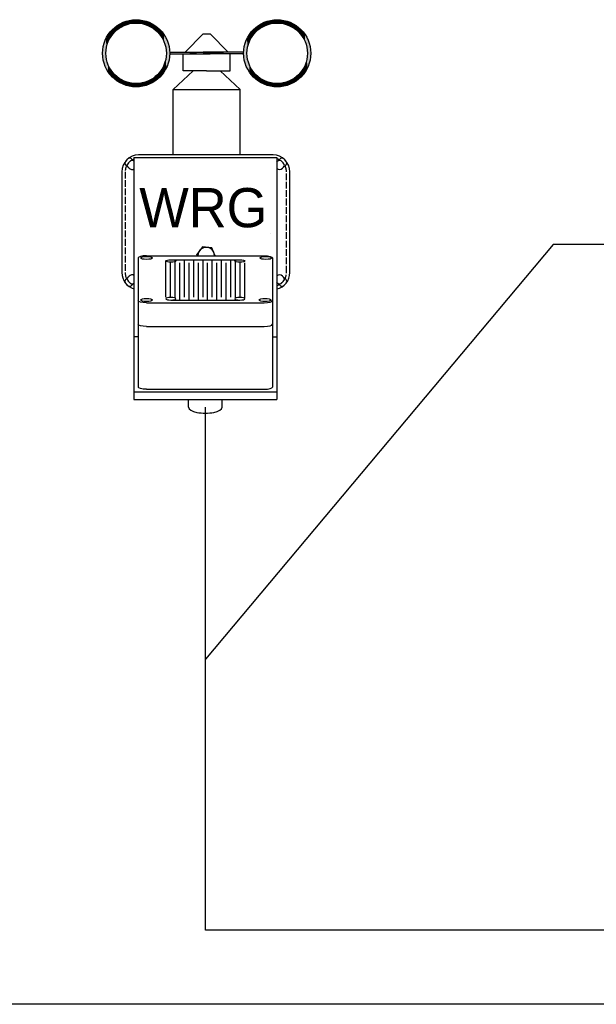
# Model space of a CAD drawing. Header units: millimetres. Extents: x 2709036 to 2756280, y 168165 to 192362.
# Tile 3 of 192: x 2716300 to 2717329, y 175348 to 177106. Entities that reach past the tile are written whole.
import ezdxf

# ---------------------------------------------------------------- set-up
doc = ezdxf.new("R2010")
doc.units = ezdxf.units.MM
doc.header["$MEASUREMENT"] = 0
doc.linetypes.add('ACAD_ISO02W100', pattern=[15, 12, -3])
for name, color, linetype in [('D+H Urządzenia', 30, 'Continuous'), ('DH_SO_HDGs', 3, 'Continuous'), ('DH_SO_NKGs', 14, 'Continuous'), ('DH_SO_YDY', 140, 'Continuous')]:
    doc.layers.add(name, color=color, linetype=linetype)
doc.styles.add('EXPLODED0', font='txt', dxfattribs={"height": 0.2})

msp = doc.modelspace()

# ---------------------------------------------------------------- linework, layer by layer
at = {"layer": 'D+H Urządzenia'}
for p, q in [((2716627.4, 177080.6), (2716594.9, 177048.1)), ((2716627.4, 177080.6), (2716639.4, 177080.6)), ((2716639.4, 177080.6), (2716672, 177048.1)), ((2716567.1, 177048.1), (2716639.7, 177048.1)), ((2716627.2, 177048.1), (2716603.4, 177046.6)), ((2716699.7, 177048.1), (2716627.2, 177048.1)), ((2716639.7, 177048.1), (2716663.4, 177046.6)), ((2716567.1, 177045.1), (2716639.7, 177045.1)), ((2716591.9, 177045.1), (2716591.4, 177044.6)), ((2716591.4, 177014.6), (2716591.4, 177044.6)), ((2716603.4, 177046.6), (2716627.2, 177045.1)), ((2716699.7, 177045.1), (2716627.2, 177045.1)), ((2716663.4, 177046.6), (2716639.7, 177045.1)), ((2716675, 177045.1), (2716675.4, 177044.6)), ((2716675.4, 177014.6), (2716675.4, 177044.6)), ((2716609.4, 177014.6), (2716573.4, 176981.6)), ((2716633.4, 177014.6), (2716591.4, 177014.6)), ((2716633.4, 177014.6), (2716675.4, 177014.6)), ((2716657.4, 177014.6), (2716693.4, 176981.6)), ((2716573.4, 176864.6), (2716573.4, 176981.6)), ((2716573.4, 176981.6), (2716693.4, 176981.6)), ((2716693.4, 176864.6), (2716693.4, 176981.6)), ((2716499.3, 176857.8), (2716503.6, 176853.5)), ((2716503.6, 176860.1), (2716758.6, 176860.1)), ((2716503.6, 176860.1), (2716503.6, 176427.9)), ((2716751.9, 176864.6), (2716511.9, 176864.6)), ((2716571.1, 176860.1), (2716691.1, 176860.1)), ((2716764.5, 176857.8), (2716758.3, 176851.6)), ((2716758.6, 176860.1), (2716758.6, 176427.9)), ((2716488.7, 176847.2), (2716494.9, 176841)), ((2716775.1, 176847.2), (2716768.9, 176841)), ((2716481.9, 176834.6), (2716481.9, 176654.6)), ((2716781.9, 176654.6), (2716781.9, 176834.6)), ((2716747.4, 176723.6), (2716747.4, 176723.6)), ((2716511.1, 176680.7), (2716511.1, 176450.3)), ((2716526.1, 176684.6), (2716736.1, 176684.6)), ((2716751.1, 176680.7), (2716751.1, 176450.3)), ((2716560.6, 176610.8), (2716560.6, 176675.4)), ((2716568.9, 176610), (2716568.9, 176672.3)), ((2716569.6, 176677.6), (2716692.6, 176677.6)), ((2716577.2, 176676.6), (2716577.2, 176676.6)), ((2716577.2, 176610.8), (2716577.2, 176674.2)), ((2716585.5, 176605.5), (2716585.5, 176672.3)), ((2716593.7, 176610.8), (2716593.7, 176677.6)), ((2716602, 176605.5), (2716602, 176672.3)), ((2716610.3, 176610.8), (2716610.3, 176677.6)), ((2716618.6, 176605.5), (2716618.6, 176672.3)), ((2716626.9, 176610.8), (2716626.9, 176677.6)), ((2716635.1, 176605.5), (2716635.1, 176672.3)), ((2716643.4, 176610.8), (2716643.4, 176677.6)), ((2716651.7, 176605.5), (2716651.7, 176672.3)), ((2716660, 176610.8), (2716660, 176677.6)), ((2716668.3, 176605.5), (2716668.3, 176672.3)), ((2716676.5, 176610.8), (2716676.5, 176677.6)), ((2716684.8, 176608.9), (2716684.8, 176674.4)), ((2716693.1, 176610.8), (2716693.1, 176673.2)), ((2716701.4, 176608.3), (2716701.4, 176672.3)), ((2716488.7, 176642), (2716494.9, 176648.3)), ((2716775.1, 176642), (2716768.9, 176648.3)), ((2716499.3, 176631.4), (2716503.6, 176635.8)), ((2716764.5, 176631.4), (2716758.3, 176637.7)), ((2716526.1, 176600.8), (2716736.1, 176600.8)), ((2716569.6, 176605.5), (2716692.6, 176605.5)), ((2716526.1, 176558.6), (2716736.1, 176558.6)), ((2716511.1, 176540.1), (2716503.6, 176540.1)), ((2716751.1, 176540.1), (2716758.6, 176540.1)), ((2716503.6, 176442), (2716758.6, 176442)), ((2716526.1, 176446.4), (2716736.1, 176446.4)), ((2716503.6, 176427.9), (2716758.6, 176427.9)), ((2716601.1, 176414.1), (2716601.1, 176427.9)), ((2716661.1, 176414.1), (2716661.1, 176427.9))]:
    msp.add_line(p, q, dxfattribs=at)
at = {"layer": 'D+H Urządzenia', "linetype": 'ACAD_ISO02W100'}
for p, q in [((2716487.9, 176834.6), (2716487.9, 176654.6)), ((2716775.9, 176654.6), (2716775.9, 176834.6))]:
    msp.add_line(p, q, dxfattribs=at)
at = {"layer": 'D+H Urządzenia', "linetype": 'Continuous'}
for p, q in [((2716625.9, 176700.6), (2716615.7, 176687)), ((2716642.9, 176698.6), (2716625.9, 176700.6)), ((2716648.8, 176684.6), (2716642.9, 176698.6)), ((2716616.7, 176684.6), (2716615.7, 176687))]:
    msp.add_line(p, q, dxfattribs=at)
at = {"layer": 'D+H Urządzenia', "extrusion": (0, -0.258819, 0.965926)}
msp.add_line((2716511.1, 176608.6, 0.6), (2716511.1, 176604.7, -0.1), dxfattribs=at)
at = {"layer": 'D+H Urządzenia'}
for centre, radius in [((2716507.4, 177046.1), 60), ((2716759.4, 177046.1), 60), ((2716507.4, 177046.1), 54), ((2716759.4, 177046.1), 54)]:
    msp.add_circle(centre, radius, dxfattribs=at)
for centre, radius, start, end in [((2716511.9, 176834.6), 30, 90, 180), ((2716511.9, 176834.6), 30, 128.2627, 141.7373), ((2716496.1, 176854.6), 4.5, 45.0546, 128.2627), ((2716500.3, 176850.4), 4.5, 45.0546, 128.2627), ((2716496, 176850.5), 7.5, 42.8168, 47.2924), ((2716751.9, 176834.6), 30, 0, 90), ((2716763.4, 176850.4), 4.5, 51.7373, 134.9454), ((2716767.8, 176850.5), 7.5, 132.7076, 137.1832), ((2716767.7, 176854.6), 4.5, 51.7373, 134.9454), ((2716751.9, 176834.6), 30, 38.2627, 51.7373), ((2716491.9, 176850.4), 4.5, 141.7373, 224.9454), ((2716496, 176850.5), 7.5, 222.7076, 227.1832), ((2716496.1, 176846.2), 4.5, 141.7373, 224.9454), ((2716516.1, 176830.4), 30, 128.2627, 141.7373), ((2716500.2, 176846.3), 7.5, 224.9454, 297.1058), ((2716763.6, 176846.3), 7.5, 229.0322, 315.0546), ((2716747.6, 176830.4), 30, 38.2627, 51.7373), ((2716767.7, 176846.2), 4.5, 315.0546, 38.2627), ((2716767.8, 176850.5), 7.5, 312.8168, 317.2924), ((2716771.9, 176850.4), 4.5, 315.0546, 38.2627), ((2716511.9, 176654.6), 30, 180, 254.038), ((2716496, 176638.7), 7.5, 132.8168, 137.2924), ((2716496.1, 176643.1), 4.5, 135.0546, 218.2627), ((2716500.2, 176643), 7.5, 62.8942, 135.0546), ((2716751.9, 176654.6), 30, 283.0029, 0), ((2716763.6, 176643), 7.5, 44.9454, 130.9678), ((2716767.7, 176643.1), 4.5, 321.7373, 44.9454), ((2716767.8, 176638.7), 7.5, 42.7076, 47.1832), ((2716491.9, 176638.8), 4.5, 135.0546, 218.2627), ((2716511.9, 176654.6), 30, 218.2627, 231.7373), ((2716516.1, 176658.9), 30, 218.2627, 231.7373), ((2716496.1, 176634.6), 4.5, 231.7373, 314.9454), ((2716500.3, 176638.8), 4.5, 231.7373, 314.9454), ((2716496, 176638.7), 7.5, 312.7076, 317.1832), ((2716763.4, 176638.8), 4.5, 225.0546, 308.2627), ((2716767.8, 176638.7), 7.5, 222.8168, 227.2924), ((2716767.7, 176634.6), 4.5, 225.0546, 308.2627), ((2716747.6, 176658.9), 30, 308.2627, 321.7373), ((2716751.9, 176654.6), 30, 308.2627, 321.7373), ((2716771.9, 176638.8), 4.5, 321.7373, 44.9454)]:
    msp.add_arc(centre, radius, start, end, dxfattribs=at)
at = {"layer": 'D+H Urządzenia', "linetype": 'ACAD_ISO02W100'}
for centre, start, end in [((2716511.9, 176834.6), 110.1055, 180), ((2716751.9, 176834.6), 63.1949, 73.6652), ((2716751.9, 176834.6), 0, 26.8051), ((2716511.9, 176654.6), 180, 249.8945), ((2716751.9, 176654.6), 286.3348, 0)]:
    msp.add_arc(centre, 24, start, end, dxfattribs=at)
at = {"layer": 'D+H Urządzenia', "linetype": 'Continuous'}
msp.add_arc((2716632.6, 176684.9), 14.8, 358.8263, 181.1737, dxfattribs=at)
at = {"layer": 'D+H Urządzenia'}
for centre, major_axis, ratio, start_param, end_param in [((2716526.1, 176680.7), (-15, 0), 0.258819, 4.712389, 6.283185), ((2716736.1, 176604.7), (15, 0), 0.258819, 4.712389, 6.283185), ((2716736.1, 176562.5), (15, 0), 0.258819, 4.712389, 6.283185), ((2716736.1, 176450.3), (15, 0), 0.258819, 4.712389, 6.283185), ((2716631.1, 176414.1), (-30, 0), 0.349359, 6.283185, 9.424778)]:
    msp.add_ellipse(centre, major_axis=major_axis, ratio=ratio, start_param=start_param, end_param=end_param, dxfattribs=at)
for centre, major_axis in [((2716526.1, 176680.7), (-10.5, 0)), ((2716739.1, 176680.7), (-10.5, 0)), ((2716569.6, 176675.4), (-8.98, 0)), ((2716692.6, 176675.4), (-8.98, 0)), ((2716526.1, 176605.7), (-10.5, 0)), ((2716737.6, 176605.7), (-10.5, 0))]:
    msp.add_ellipse(centre, major_axis=major_axis, ratio=0.249272, dxfattribs=at)
at = {"layer": 'D+H Urządzenia', "extrusion": (-4.996e-16, 1.11022e-15, -1)}
for centre, major_axis in [((2716736.1, 176680.7), (15, 0)), ((2716526.1, 176604.7), (-15, 0)), ((2716526.1, 176562.5), (-15, 0)), ((2716526.1, 176450.3), (-15, 0))]:
    msp.add_ellipse(centre, major_axis=major_axis, ratio=0.258819, start_param=4.712389, end_param=6.283185, dxfattribs=at)
for centre in [(2716569.6, 176607.8), (2716692.6, 176607.8)]:
    msp.add_ellipse(centre, major_axis=(-8.98, 0), ratio=0.249272, dxfattribs=at)
at = {"layer": 'D+H Urządzenia', "lineweight": 0}
for points in [[(2716484.5, 177094.7), (2716477.4, 177097.7), (2716484.5, 177101.5)], [(2716486.8, 177096), (2716484.5, 177101.5), (2716486.8, 177102.2)], [(2716495.7, 177098.7), (2716486.8, 177102.2), (2716495.7, 177104.9)], [(2716486.8, 177096), (2716486.8, 177102.2), (2716495.7, 177098.7)], [(2716496.9, 177099), (2716495.7, 177104.9), (2716496.9, 177105)], [(2716507.4, 177100.1), (2716496.9, 177105), (2716507.4, 177106.1)], [(2716496.9, 177099), (2716496.9, 177105), (2716507.4, 177100.1)], [(2716507.4, 177100.1), (2716507.4, 177106.1), (2716518, 177099)], [(2716518, 177099), (2716507.4, 177106.1), (2716518, 177105)], [(2716518, 177099), (2716518, 177105), (2716519.1, 177098.7)], [(2716519.1, 177098.7), (2716519.1, 177104.9), (2716528.1, 177096)], [(2716528.1, 177096), (2716519.1, 177104.9), (2716528.1, 177102.2)], [(2716528.1, 177096), (2716528.1, 177102.2), (2716530.4, 177094.7)], [(2716530.4, 177094.7), (2716530.4, 177101.5), (2716537.4, 177091)], [(2716736.5, 177094.7), (2716729.4, 177097.7), (2716736.5, 177101.5)], [(2716738.8, 177096), (2716736.5, 177101.5), (2716738.8, 177102.2)], [(2716747.7, 177098.7), (2716738.8, 177102.2), (2716747.7, 177104.9)], [(2716738.8, 177096), (2716738.8, 177102.2), (2716747.7, 177098.7)], [(2716748.9, 177099), (2716747.7, 177104.9), (2716748.9, 177105)], [(2716759.4, 177100.1), (2716748.9, 177105), (2716759.4, 177106.1)], [(2716748.9, 177099), (2716748.9, 177105), (2716759.4, 177100.1)], [(2716759.4, 177100.1), (2716759.4, 177106.1), (2716770, 177099)], [(2716770, 177099), (2716759.4, 177106.1), (2716770, 177105)], [(2716770, 177099), (2716770, 177105), (2716771.1, 177098.7)], [(2716771.1, 177098.7), (2716771.1, 177104.9), (2716780.1, 177096)], [(2716780.1, 177096), (2716771.1, 177104.9), (2716780.1, 177102.2)], [(2716780.1, 177096), (2716780.1, 177102.2), (2716782.4, 177094.7)], [(2716782.4, 177094.7), (2716782.4, 177101.5), (2716789.4, 177091)], [(2716462.5, 177076.1), (2716457.6, 177079.4), (2716462.5, 177085.5)], [(2716465, 177079.1), (2716462.5, 177085.5), (2716465, 177088.5)], [(2716469.3, 177084.3), (2716465, 177088.5), (2716469.3, 177092)], [(2716474.1, 177088.2), (2716469.3, 177092), (2716474.1, 177096)], [(2716477.4, 177091), (2716474.1, 177096), (2716477.4, 177097.7)], [(2716477.4, 177091), (2716477.4, 177097.7), (2716484.5, 177094.7)], [(2716537.4, 177091), (2716537.4, 177097.7), (2716540.8, 177088.2)], [(2716540.8, 177088.2), (2716540.8, 177096), (2716545.6, 177084.3)], [(2716545.6, 177084.3), (2716545.6, 177092), (2716549.9, 177079.1)], [(2716549.9, 177079.1), (2716549.9, 177088.5), (2716552.3, 177076.1)], [(2716552.3, 177076.1), (2716552.3, 177085.5), (2716557.3, 177066.7)], [(2716714.5, 177076.1), (2716709.6, 177079.4), (2716714.5, 177085.5)], [(2716717, 177079.1), (2716714.5, 177085.5), (2716717, 177088.5)], [(2716721.3, 177084.3), (2716717, 177088.5), (2716721.3, 177092)], [(2716726.1, 177088.2), (2716721.3, 177092), (2716726.1, 177096)], [(2716729.4, 177091), (2716726.1, 177096), (2716729.4, 177097.7)], [(2716729.4, 177091), (2716729.4, 177097.7), (2716736.5, 177094.7)], [(2716789.4, 177091), (2716789.4, 177097.7), (2716792.8, 177088.2)], [(2716792.8, 177088.2), (2716792.8, 177096), (2716797.6, 177084.3)], [(2716797.6, 177084.3), (2716797.6, 177092), (2716801.9, 177079.1)], [(2716801.9, 177079.1), (2716801.9, 177088.5), (2716804.3, 177076.1)], [(2716804.3, 177076.1), (2716804.3, 177085.5), (2716809.3, 177066.7)], [(2716452, 177023.1), (2716448.6, 177057.8), (2716452, 177069)], [(2716453.4, 177020.4), (2716452, 177069), (2716453.4, 177071.7)], [(2716452, 177023.1), (2716452, 177069), (2716453.4, 177020.4)], [(2716454.5, 177056.6), (2716453.4, 177071.7), (2716454.5, 177073.7)], [(2716457.5, 177066.7), (2716454.5, 177073.7), (2716457.5, 177079.4)], [(2716457.6, 177066.7), (2716457.5, 177079.4), (2716457.6, 177079.4)], [(2716557.3, 177066.7), (2716557.3, 177079.4), (2716557.3, 177066.7)], [(2716557.3, 177066.7), (2716557.3, 177079.4), (2716560.4, 177056.6)], [(2716560.4, 177056.6), (2716560.4, 177073.7), (2716561.4, 177046.1)], [(2716704, 177023.1), (2716700.6, 177057.8), (2716704, 177069)], [(2716705.4, 177020.4), (2716704, 177069), (2716705.4, 177071.7)], [(2716704, 177023.1), (2716704, 177069), (2716705.4, 177020.4)], [(2716706.5, 177056.6), (2716705.4, 177071.7), (2716706.5, 177073.7)], [(2716709.5, 177066.7), (2716706.5, 177073.7), (2716709.5, 177079.4)], [(2716709.6, 177066.7), (2716709.5, 177079.4), (2716709.6, 177079.4)], [(2716809.3, 177066.7), (2716809.3, 177079.4), (2716809.3, 177066.7)], [(2716809.3, 177066.7), (2716809.3, 177079.4), (2716812.4, 177056.6)], [(2716812.4, 177056.6), (2716812.4, 177073.7), (2716813.4, 177046.1)], [(2716448.6, 177034.4), (2716447.4, 177046.1), (2716448.6, 177057.8)], [(2716448.6, 177034.4), (2716448.6, 177057.8), (2716452, 177023.1)], [(2716700.6, 177034.4), (2716699.4, 177046.1), (2716700.6, 177057.8)], [(2716700.6, 177034.4), (2716700.6, 177057.8), (2716704, 177023.1)], [(2716453.4, 177020.4), (2716453.4, 177046.1), (2716454.5, 177018.5)], [(2716454.5, 177018.5), (2716454.5, 177035.5), (2716457.5, 177012.7)], [(2716560.4, 177018.5), (2716557.3, 177025.4), (2716560.4, 177035.5)], [(2716561.4, 177020.4), (2716560.4, 177035.5), (2716561.4, 177046.1)], [(2716705.4, 177020.4), (2716705.4, 177046.1), (2716706.5, 177018.5)], [(2716706.5, 177018.5), (2716706.5, 177035.5), (2716709.5, 177012.7)], [(2716812.4, 177018.5), (2716809.3, 177025.4), (2716812.4, 177035.5)], [(2716813.4, 177020.4), (2716812.4, 177035.5), (2716813.4, 177046.1)], [(2716457.5, 177012.7), (2716457.5, 177025.4), (2716457.6, 177012.7)], [(2716457.6, 177012.7), (2716457.6, 177025.4), (2716462.5, 177006.7)], [(2716462.5, 177006.7), (2716462.5, 177016.1), (2716465, 177003.6)], [(2716465, 177003.6), (2716465, 177013.1), (2716469.3, 177000.2)], [(2716549.9, 177003.6), (2716545.6, 177007.9), (2716549.9, 177013.1)], [(2716552.3, 177006.7), (2716549.9, 177013.1), (2716552.3, 177016.1)], [(2716557.3, 177012.7), (2716552.3, 177016.1), (2716557.3, 177025.4)], [(2716557.3, 177012.7), (2716557.3, 177025.4), (2716557.3, 177025.4)], [(2716709.5, 177012.7), (2716709.5, 177025.4), (2716709.6, 177012.7)], [(2716709.6, 177012.7), (2716709.6, 177025.4), (2716714.5, 177006.7)], [(2716714.5, 177006.7), (2716714.5, 177016.1), (2716717, 177003.6)], [(2716717, 177003.6), (2716717, 177013.1), (2716721.3, 177000.2)], [(2716801.9, 177003.6), (2716797.6, 177007.9), (2716801.9, 177013.1)], [(2716804.3, 177006.7), (2716801.9, 177013.1), (2716804.3, 177016.1)], [(2716809.3, 177012.7), (2716804.3, 177016.1), (2716809.3, 177025.4)], [(2716809.3, 177012.7), (2716809.3, 177025.4), (2716809.3, 177025.4)], [(2716469.3, 177000.2), (2716469.3, 177007.9), (2716474.1, 176996.2)], [(2716474.1, 176996.2), (2716474.1, 177003.9), (2716477.4, 176994.4)], [(2716477.4, 176994.4), (2716477.4, 177001.2), (2716484.5, 176990.6)], [(2716484.5, 176990.6), (2716484.5, 176997.4), (2716486.8, 176989.9)], [(2716486.8, 176989.9), (2716486.8, 176996.2), (2716495.7, 176987.2)], [(2716495.7, 176987.2), (2716486.8, 176996.2), (2716495.7, 176993.5)], [(2716528.1, 176989.9), (2716519.1, 176993.5), (2716528.1, 176996.2)], [(2716530.4, 176990.6), (2716528.1, 176996.2), (2716530.4, 176997.4)], [(2716537.4, 176994.4), (2716530.4, 176997.4), (2716537.4, 177001.2)], [(2716530.4, 176990.6), (2716530.4, 176997.4), (2716537.4, 176994.4)], [(2716540.8, 176996.2), (2716537.4, 177001.2), (2716540.8, 177003.9)], [(2716545.6, 177000.2), (2716540.8, 177003.9), (2716545.6, 177007.9)], [(2716721.3, 177000.2), (2716721.3, 177007.9), (2716726.1, 176996.2)], [(2716726.1, 176996.2), (2716726.1, 177003.9), (2716729.4, 176994.4)], [(2716729.4, 176994.4), (2716729.4, 177001.2), (2716736.5, 176990.6)], [(2716736.5, 176990.6), (2716736.5, 176997.4), (2716738.8, 176989.9)], [(2716738.8, 176989.9), (2716738.8, 176996.2), (2716747.7, 176987.2)], [(2716747.7, 176987.2), (2716738.8, 176996.2), (2716747.7, 176993.5)], [(2716780.1, 176989.9), (2716771.1, 176993.5), (2716780.1, 176996.2)], [(2716782.4, 176990.6), (2716780.1, 176996.2), (2716782.4, 176997.4)], [(2716789.4, 176994.4), (2716782.4, 176997.4), (2716789.4, 177001.2)], [(2716782.4, 176990.6), (2716782.4, 176997.4), (2716789.4, 176994.4)], [(2716792.8, 176996.2), (2716789.4, 177001.2), (2716792.8, 177003.9)], [(2716797.6, 177000.2), (2716792.8, 177003.9), (2716797.6, 177007.9)], [(2716495.7, 176987.2), (2716495.7, 176993.5), (2716496.9, 176987.1)], [(2716496.9, 176987.1), (2716496.9, 176993.1), (2716507.4, 176986.1)], [(2716507.4, 176986.1), (2716496.9, 176993.1), (2716507.4, 176992.1)], [(2716518, 176987.1), (2716507.4, 176992.1), (2716518, 176993.1)], [(2716507.4, 176986.1), (2716507.4, 176992.1), (2716518, 176987.1)], [(2716519.1, 176987.2), (2716518, 176993.1), (2716519.1, 176993.5)], [(2716519.1, 176987.2), (2716519.1, 176993.5), (2716528.1, 176989.9)], [(2716747.7, 176987.2), (2716747.7, 176993.5), (2716748.9, 176987.1)], [(2716748.9, 176987.1), (2716748.9, 176993.1), (2716759.4, 176986.1)], [(2716759.4, 176986.1), (2716748.9, 176993.1), (2716759.4, 176992.1)], [(2716770, 176987.1), (2716759.4, 176992.1), (2716770, 176993.1)], [(2716759.4, 176986.1), (2716759.4, 176992.1), (2716770, 176987.1)], [(2716771.1, 176987.2), (2716770, 176993.1), (2716771.1, 176993.5)], [(2716771.1, 176987.2), (2716771.1, 176993.5), (2716780.1, 176989.9)]]:
    msp.add_solid(points, dxfattribs=at)
at = {"layer": 'D+H Urządzenia', "lineweight": 0, "extrusion": (0, 0, -1)}
for points in [[(-2716484.5, 177094.7), (-2716484.5, 177101.5), (-2716486.8, 177096)], [(-2716495.7, 177098.7), (-2716495.7, 177104.9), (-2716496.9, 177099)], [(-2716519.1, 177098.7), (-2716518, 177105), (-2716519.1, 177104.9)], [(-2716530.4, 177094.7), (-2716528.1, 177102.2), (-2716530.4, 177101.5)], [(-2716537.4, 177091), (-2716530.4, 177101.5), (-2716537.4, 177097.7)], [(-2716736.5, 177094.7), (-2716736.5, 177101.5), (-2716738.8, 177096)], [(-2716747.7, 177098.7), (-2716747.7, 177104.9), (-2716748.9, 177099)], [(-2716771.1, 177098.7), (-2716770, 177105), (-2716771.1, 177104.9)], [(-2716782.4, 177094.7), (-2716780.1, 177102.2), (-2716782.4, 177101.5)], [(-2716789.4, 177091), (-2716782.4, 177101.5), (-2716789.4, 177097.7)], [(-2716462.5, 177076.1), (-2716462.5, 177085.5), (-2716465, 177079.1)], [(-2716465, 177079.1), (-2716465, 177088.5), (-2716469.3, 177084.3)], [(-2716469.3, 177084.3), (-2716469.3, 177092), (-2716474.1, 177088.2)], [(-2716474.1, 177088.2), (-2716474.1, 177096), (-2716477.4, 177091)], [(-2716540.8, 177088.2), (-2716537.4, 177097.7), (-2716540.8, 177096)], [(-2716545.6, 177084.3), (-2716540.8, 177096), (-2716545.6, 177092)], [(-2716549.9, 177079.1), (-2716545.6, 177092), (-2716549.9, 177088.5)], [(-2716552.3, 177076.1), (-2716549.9, 177088.5), (-2716552.3, 177085.5)], [(-2716557.3, 177066.7), (-2716552.3, 177085.5), (-2716557.3, 177079.4)], [(-2716714.5, 177076.1), (-2716714.5, 177085.5), (-2716717, 177079.1)], [(-2716717, 177079.1), (-2716717, 177088.5), (-2716721.3, 177084.3)], [(-2716721.3, 177084.3), (-2716721.3, 177092), (-2716726.1, 177088.2)], [(-2716726.1, 177088.2), (-2716726.1, 177096), (-2716729.4, 177091)], [(-2716792.8, 177088.2), (-2716789.4, 177097.7), (-2716792.8, 177096)], [(-2716797.6, 177084.3), (-2716792.8, 177096), (-2716797.6, 177092)], [(-2716801.9, 177079.1), (-2716797.6, 177092), (-2716801.9, 177088.5)], [(-2716804.3, 177076.1), (-2716801.9, 177088.5), (-2716804.3, 177085.5)], [(-2716809.3, 177066.7), (-2716804.3, 177085.5), (-2716809.3, 177079.4)], [(-2716453.4, 177046.1), (-2716453.4, 177071.7), (-2716454.5, 177056.6)], [(-2716454.5, 177056.6), (-2716454.5, 177073.7), (-2716457.5, 177066.7)], [(-2716457.5, 177066.7), (-2716457.5, 177079.4), (-2716457.6, 177066.7)], [(-2716457.6, 177066.7), (-2716457.6, 177079.4), (-2716462.5, 177076.1)], [(-2716557.3, 177066.7), (-2716557.3, 177079.4), (-2716557.3, 177079.4)], [(-2716560.4, 177056.6), (-2716557.3, 177079.4), (-2716560.4, 177073.7)], [(-2716561.4, 177046.1), (-2716560.4, 177073.7), (-2716561.4, 177071.7)], [(-2716561.4, 177020.4), (-2716561.4, 177071.7), (-2716562.9, 177023.1)], [(-2716562.9, 177023.1), (-2716561.4, 177071.7), (-2716562.9, 177069)], [(-2716562.9, 177023.1), (-2716562.9, 177069), (-2716566.3, 177034.4)], [(-2716566.3, 177034.4), (-2716562.9, 177069), (-2716566.3, 177057.8)], [(-2716705.4, 177046.1), (-2716705.4, 177071.7), (-2716706.5, 177056.6)], [(-2716706.5, 177056.6), (-2716706.5, 177073.7), (-2716709.5, 177066.7)], [(-2716709.5, 177066.7), (-2716709.5, 177079.4), (-2716709.6, 177066.7)], [(-2716709.6, 177066.7), (-2716709.6, 177079.4), (-2716714.5, 177076.1)], [(-2716809.3, 177066.7), (-2716809.3, 177079.4), (-2716809.3, 177079.4)], [(-2716812.4, 177056.6), (-2716809.3, 177079.4), (-2716812.4, 177073.7)], [(-2716813.4, 177046.1), (-2716812.4, 177073.7), (-2716813.4, 177071.7)], [(-2716813.4, 177020.4), (-2716813.4, 177071.7), (-2716814.9, 177023.1)], [(-2716814.9, 177023.1), (-2716813.4, 177071.7), (-2716814.9, 177069)], [(-2716814.9, 177023.1), (-2716814.9, 177069), (-2716818.3, 177034.4)], [(-2716818.3, 177034.4), (-2716814.9, 177069), (-2716818.3, 177057.8)], [(-2716566.3, 177034.4), (-2716566.3, 177057.8), (-2716567.4, 177046.1)], [(-2716818.3, 177034.4), (-2716818.3, 177057.8), (-2716819.4, 177046.1)], [(-2716454.5, 177018.5), (-2716453.4, 177046.1), (-2716454.5, 177035.5)], [(-2716457.5, 177012.7), (-2716454.5, 177035.5), (-2716457.5, 177025.4)], [(-2716560.4, 177018.5), (-2716560.4, 177035.5), (-2716561.4, 177020.4)], [(-2716706.5, 177018.5), (-2716705.4, 177046.1), (-2716706.5, 177035.5)], [(-2716709.5, 177012.7), (-2716706.5, 177035.5), (-2716709.5, 177025.4)], [(-2716812.4, 177018.5), (-2716812.4, 177035.5), (-2716813.4, 177020.4)], [(-2716457.6, 177012.7), (-2716457.5, 177025.4), (-2716457.6, 177025.4)], [(-2716462.5, 177006.7), (-2716457.6, 177025.4), (-2716462.5, 177016.1)], [(-2716465, 177003.6), (-2716462.5, 177016.1), (-2716465, 177013.1)], [(-2716469.3, 177000.2), (-2716465, 177013.1), (-2716469.3, 177007.9)], [(-2716549.9, 177003.6), (-2716549.9, 177013.1), (-2716552.3, 177006.7)], [(-2716552.3, 177006.7), (-2716552.3, 177016.1), (-2716557.3, 177012.7)], [(-2716557.3, 177012.7), (-2716557.3, 177025.4), (-2716557.3, 177012.7)], [(-2716557.3, 177012.7), (-2716557.3, 177025.4), (-2716560.4, 177018.5)], [(-2716709.6, 177012.7), (-2716709.5, 177025.4), (-2716709.6, 177025.4)], [(-2716714.5, 177006.7), (-2716709.6, 177025.4), (-2716714.5, 177016.1)], [(-2716717, 177003.6), (-2716714.5, 177016.1), (-2716717, 177013.1)], [(-2716721.3, 177000.2), (-2716717, 177013.1), (-2716721.3, 177007.9)], [(-2716801.9, 177003.6), (-2716801.9, 177013.1), (-2716804.3, 177006.7)], [(-2716804.3, 177006.7), (-2716804.3, 177016.1), (-2716809.3, 177012.7)], [(-2716809.3, 177012.7), (-2716809.3, 177025.4), (-2716809.3, 177012.7)], [(-2716809.3, 177012.7), (-2716809.3, 177025.4), (-2716812.4, 177018.5)], [(-2716474.1, 176996.2), (-2716469.3, 177007.9), (-2716474.1, 177003.9)], [(-2716477.4, 176994.4), (-2716474.1, 177003.9), (-2716477.4, 177001.2)], [(-2716484.5, 176990.6), (-2716477.4, 177001.2), (-2716484.5, 176997.4)], [(-2716486.8, 176989.9), (-2716484.5, 176997.4), (-2716486.8, 176996.2)], [(-2716528.1, 176989.9), (-2716528.1, 176996.2), (-2716530.4, 176990.6)], [(-2716537.4, 176994.4), (-2716537.4, 177001.2), (-2716540.8, 176996.2)], [(-2716540.8, 176996.2), (-2716540.8, 177003.9), (-2716545.6, 177000.2)], [(-2716545.6, 177000.2), (-2716545.6, 177007.9), (-2716549.9, 177003.6)], [(-2716726.1, 176996.2), (-2716721.3, 177007.9), (-2716726.1, 177003.9)], [(-2716729.4, 176994.4), (-2716726.1, 177003.9), (-2716729.4, 177001.2)], [(-2716736.5, 176990.6), (-2716729.4, 177001.2), (-2716736.5, 176997.4)], [(-2716738.8, 176989.9), (-2716736.5, 176997.4), (-2716738.8, 176996.2)], [(-2716780.1, 176989.9), (-2716780.1, 176996.2), (-2716782.4, 176990.6)], [(-2716789.4, 176994.4), (-2716789.4, 177001.2), (-2716792.8, 176996.2)], [(-2716792.8, 176996.2), (-2716792.8, 177003.9), (-2716797.6, 177000.2)], [(-2716797.6, 177000.2), (-2716797.6, 177007.9), (-2716801.9, 177003.6)], [(-2716496.9, 176987.1), (-2716495.7, 176993.5), (-2716496.9, 176993.1)], [(-2716518, 176987.1), (-2716518, 176993.1), (-2716519.1, 176987.2)], [(-2716748.9, 176987.1), (-2716747.7, 176993.5), (-2716748.9, 176993.1)], [(-2716770, 176987.1), (-2716770, 176993.1), (-2716771.1, 176987.2)]]:
    msp.add_solid(points, dxfattribs=at)
at = {"layer": 'DH_SO_HDGs', "color": 252}
for p, q in [((2717252, 176704.9), (2716631.1, 175964.6)), ((2718658.1, 176704.9), (2717252, 176704.9))]:
    msp.add_line(p, q, dxfattribs=at)
at = {"layer": 'DH_SO_NKGs'}
msp.add_line((2717431.2, 175348.4), (2714875.8, 175348.4), dxfattribs=at)
at = {"layer": 'DH_SO_YDY'}
for p, q in [((2716631.1, 175480.8), (2716631.1, 176414.1)), ((2717431.2, 175480.8), (2716631.1, 175480.8))]:
    msp.add_line(p, q, dxfattribs=at)

# ---------------------------------------------------------------- texts
at = {"layer": 'D+H Urządzenia', "linetype": 'Continuous', "style": 'EXPLODED0'}
msp.add_text('WRG', height=70, dxfattribs=at).set_placement((2716513.1, 176735.5))

doc.saveas('drawing.dxf')
